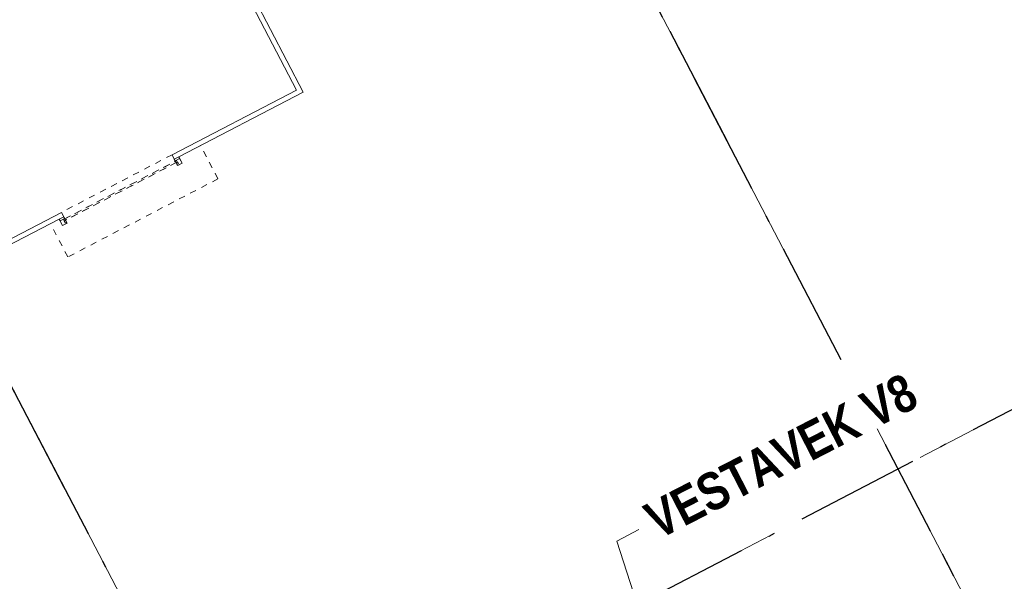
# Model space of a CAD drawing. Header units: metres. Extents: x -535942 to -530626, y -1087729 to -1086275.
# Tile 176 of 247: x -534200 to -534185, y -1086826 to -1086817. Entities that reach past the tile are written whole.
import ezdxf
from ezdxf import colors
from ezdxf.entities.mleader import LeaderData, LeaderLine
from ezdxf.math import Vec2, Vec3

# ---------------------------------------------------------------- set-up
doc = ezdxf.new("R2010")
doc.units = ezdxf.units.M
for name, pattern in [('A_CARA_07', [7, 5, -2]), ('A_CARA_15', [7.6, 5, -1.3, 0, -1.3]), ('B_CARA_12', [2.6, 1, -0.8, 0, -0.8]), ('Čerchovaná 20mm', [3000, 2000, -500, 0, -500]), ('Čerchovaná 3mm', [5, 3, -1, 0, -1])]:
    doc.linetypes.add(name, pattern=pattern)
doc.layers.add('_základy', color=7, linetype='Continuous')
doc.layers.add('AG_kontaminace', color=252, linetype='Continuous')
for name, color, linetype, lineweight in [('AG budovy tence', 240, 'Continuous', 18), ('AG_legenda', 240, 'Continuous', 35), ('CA_DVERE', 7, 'Continuous', 13), ('CA_DVERE_NEVHRA', 3, 'A_CARA_07', 9), ('CA_DVERE_NEVHRA1', 3, 'Čerchovaná 3mm', 13), ('CA_NEVHRA', 3, 'A_CARA_07', 9), ('CA_OSY', 5, 'A_CARA_15', 18), ('CA_POHHRA18', 8, 'Continuous', 18), ('CA_REZY', 1, 'Continuous', 50), ('CA_ZARIZPRED', 8, 'B_CARA_12', 9)]:
    doc.layers.add(name, color=color, linetype=linetype, lineweight=lineweight)
doc.layers.add('AG_Demolice', color=7, linetype='Continuous', lineweight=25, true_color=0xff8000)
doc.layers.add('AG_revizni oblacek', color=111, linetype='Continuous', plot=False)
doc.styles.get("Standard").update_dxf_attribs({"font": 'ARIALN.TTF'})

# ---------------------------------------------------------------- blocks, each defined once
blk = doc.blocks.new('půdorys nový')
at = {"layer": 'CA_OSY', "color": 251, "lineweight": 15}
for p, q in [((241.767, 11.234), (241.767, 87.661)), ((253.767, 11.234), (253.767, 87.661)), ((23.167, 61.706), (318.349, 61.706))]:
    blk.add_line(p, q, dxfattribs=at)
blk = doc.blocks.new('A$Ce8130e3a')
at = {"layer": 'AG_revizni oblacek', "linetype": 'A_CARA_15'}
blk.add_line((0.607, -6.635), (-3.636, 39.77), dxfattribs=at)
blk = doc.blocks.new('A$Cf8a33a96')
at = {"layer": 'AG_revizni oblacek', "linetype": 'Čerchovaná 20mm'}
for p, q in [((212960, -9246), (212960, 67435)), ((224960, -9246), (224960, 67435)), ((-6174, 41480), (290263, 41480))]:
    blk.add_line(p, q, dxfattribs=at)
blk = doc.blocks.new('A$C3fb6d5f6')
at = {"layer": 'AG_revizni oblacek', "linetype": 'Čerchovaná 20mm'}
for p, q in [((12935, -15041), (12935, 7540)), ((24935, -15041), (24935, 7540))]:
    blk.add_line(p, q, dxfattribs=at)
at = {"layer": 'CA_DVERE', "color": 240, "lineweight": 13}
for p, q in [((14935, -11185), (14855, -11185)), ((14855, -11185), (14855, -11300)), ((14935, -11300), (14935, -11185)), ((16935, -11185), (16935, -11300)), ((17015, -11185), (16935, -11185)), ((17015, -11300), (17015, -11185)), ((14855, -11300), (14935, -11300)), ((16935, -11300), (17015, -11300))]:
    blk.add_line(p, q, dxfattribs=at)
at = {"layer": 'CA_DVERE_NEVHRA', "color": 240, "lineweight": 13}
blk.add_line((14935, -11185), (14903, -11185), dxfattribs=at)
at = {"layer": 'CA_DVERE_NEVHRA1', "color": 240, "lineweight": 13}
for p, q in [((14695, -11788), (14695, -11185)), ((16935, -11105), (14935, -11105)), ((17410, -11788), (17410, -11185)), ((17410, -11788), (14695, -11788))]:
    blk.add_line(p, q, dxfattribs=at)
at = {"layer": 'CA_NEVHRA', "color": 240, "lineweight": 13}
blk.add_line((16935, -11185), (16935, -11205), dxfattribs=at)
at = {"layer": 'CA_POHHRA18', "color": 240, "lineweight": 13}
for p, q in [((14855, -11215), (14855, -11185)), ((14855, -11185), (14935, -11185)), ((14935, -11185), (14935, -11215)), ((17015, -11185), (16935, -11185)), ((16935, -11185), (16935, -11215)), ((17015, -11215), (17015, -11185)), ((14935, -11215), (14855, -11215)), ((14855, -11215), (14855, -11300)), ((14855, -11300), (14917, -11300)), ((14935, -11252), (14910, -11252)), ((14910, -11252), (14910, -11277)), ((14910, -11277), (14935, -11277)), ((14917, -11300), (14935, -11291)), ((14935, -11252), (14935, -11215)), ((14935, -11291), (14935, -11277)), ((16935, -11215), (17015, -11215)), ((16935, -11252), (16935, -11215)), ((16935, -11252), (16960, -11252)), ((16935, -11291), (16935, -11277)), ((16960, -11277), (16935, -11277)), ((16953, -11300), (16935, -11291)), ((17015, -11300), (16953, -11300)), ((16960, -11252), (16960, -11277)), ((17015, -11215), (17015, -11300))]:
    blk.add_line(p, q, dxfattribs=at)
at = {"layer": 'CA_REZY', "color": 240, "lineweight": 13}
for p, q in [((19185, -7055), (19185, -11105)), ((19265, -11185), (19265, -7055)), ((14935, -11105), (10935, -11105)), ((11015, -11185), (14855, -11185)), ((14935, -11185), (14935, -11105)), ((19185, -11105), (16935, -11105)), ((16935, -11105), (16935, -11185)), ((17015, -11185), (19265, -11185))]:
    blk.add_line(p, q, dxfattribs=at)
at = {"layer": 'CA_ZARIZPRED', "color": 240, "lineweight": 13}
for p, q in [((14913, -11247), (14913, -11222)), ((14913, -11222), (16957, -11222)), ((16957, -11247), (14913, -11247)), ((14935, -11222), (16935, -11222)), ((14935, -11222), (16935, -11222)), ((14935, -11222), (16935, -11222)), ((14935, -11222), (16935, -11222)), ((14935, -11222), (16935, -11222)), ((14935, -11222), (16935, -11222)), ((14935, -11222), (16935, -11222)), ((14935, -11222), (16935, -11222)), ((14935, -11222), (16935, -11222)), ((14935, -11222), (16935, -11222)), ((14935, -11222), (16935, -11222)), ((14935, -11222), (16935, -11222)), ((14935, -11222), (16935, -11222)), ((14935, -11222), (16935, -11222)), ((14935, -11222), (16935, -11222)), ((14935, -11222), (16935, -11222)), ((14935, -11222), (16935, -11222)), ((14935, -11222), (16935, -11222)), ((14935, -11222), (16935, -11222)), ((14935, -11222), (16935, -11222)), ((16935, -11247), (14935, -11247)), ((16935, -11247), (14935, -11247)), ((16935, -11247), (14935, -11247)), ((16935, -11247), (14935, -11247)), ((16935, -11247), (14935, -11247)), ((16935, -11247), (14935, -11247)), ((16935, -11247), (14935, -11247)), ((16935, -11247), (14935, -11247)), ((16935, -11247), (14935, -11247)), ((16935, -11247), (14935, -11247)), ((16935, -11247), (14935, -11247)), ((16935, -11247), (14935, -11247)), ((16935, -11247), (14935, -11247)), ((16935, -11247), (14935, -11247)), ((16935, -11247), (14935, -11247)), ((16935, -11247), (14935, -11247)), ((16935, -11247), (14935, -11247)), ((16935, -11247), (14935, -11247)), ((16935, -11247), (14935, -11247)), ((16935, -11247), (14935, -11247)), ((16957, -11222), (16957, -11247))]:
    blk.add_line(p, q, dxfattribs=at)

msp = doc.modelspace()

# ---------------------------------------------------------------- hatches: boundary and pattern name
at = {"layer": 'AG_Demolice', "lineweight": -3}
h = msp.add_hatch(dxfattribs=at)
h.set_pattern_fill('ANSI31', color=253, scale=0.3)
h.set_pattern_definition([(72.51345, (0, 0), (-0.9084826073, 0.28620901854), [])])
edge = h.paths.add_edge_path()
edge.add_line((-534348.841, -1086934.302), (-534347.968, -1086936.438))
edge.add_line((-534347.968, -1086936.438), (-534319.478, -1086924.592))
edge.add_line((-534319.478, -1086924.592), (-534274.751, -1086905.167))
edge.add_line((-534274.751, -1086905.167), (-534233.125, -1086875.625))
edge.add_line((-534233.125, -1086875.625), (-534152.599, -1086830.989))
edge.add_line((-534152.599, -1086830.989), (-534105.758, -1086810.767))
edge.add_line((-534105.758, -1086810.767), (-534106.669, -1086808.657))
edge.add_line((-534106.669, -1086808.657), (-534153.614, -1086828.924))
edge.add_line((-534153.614, -1086828.924), (-534203.732, -1086856.704))
edge.add_line((-534203.732, -1086856.704), (-534235.331, -1086874.349))
edge.add_line((-534235.331, -1086874.349), (-534275.887, -1086903.154))
edge.add_line((-534275.887, -1086903.154), (-534320.377, -1086922.476))
edge.add_line((-534320.377, -1086922.476), (-534348.838, -1086934.311))

# ---------------------------------------------------------------- block references
at = {"layer": '_základy', "xscale": 0.001, "yscale": 0.001, "zscale": 0.001, "rotation": 27.51344999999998}
msp.add_blockref('A$Cf8a33a96', (-534366.759, -1086965.005), dxfattribs=at)
at = {"layer": 'AG_kontaminace', "lineweight": -3, "rotation": 22.29023066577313}
msp.add_blockref('A$Ce8130e3a', (-534167.242, -1086861.083), dxfattribs=at)
at = {"layer": 'CA_REZY', "xscale": 0.001, "yscale": 0.001, "zscale": 0.001, "rotation": 27.51344999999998}
msp.add_blockref('A$C3fb6d5f6', (-534218.199, -1086817.227), dxfattribs=at)

# ---------------------------------------------------------------- next in the draw order: leaders
at = {"layer": 'AG_legenda'}
ml = msp.add_multileader_mtext('Standard', dxfattribs=at)
ml.set_content('{\\fArial Narrow|b1|i0|c238|p34;VESTAVEK V8}', color=256)
ml.set_leader_properties(color=256, linetype='Continuous', lineweight=13)
ml.build(insert=Vec2(0, 0))
ml.multileader.update_dxf_attribs({"has_text_frame": 1, "text_left_attachment_type": 2, "text_right_attachment_type": 2, "dogleg_length": 2, "arrow_head_size": 0.5, "scale": 0.2})
ctx = ml.context
ctx.base_point, ctx.scale, ctx.char_height, ctx.arrow_head_size, ctx.landing_gap_size, ctx.plane_origin, ctx.plane_x_axis, ctx.plane_y_axis = Vec3(-534190.561, -1086825.269), 0.2, 0.6, 0.5, 0.2, Vec3(-534100.572, -1086750.015), Vec3(0.88938, 0.457168), Vec3(-0.457168, 0.88938)
ctx.left_attachment, ctx.right_attachment = 2, 2
notes = []
notes.append((ctx, [(1, (1, 1, 0), (-534190.916, -1086825.452), (0.88938, 0.457168), 0.4, [(0, [(-534189.544, -1086829.718)], 0, [])])]))
ctx.mtext.insert, ctx.mtext.text_direction, ctx.mtext.rotation, ctx.mtext.defined_height, ctx.mtext.flow_direction = Vec3(-534190.525, -1086824.902), Vec3(0.88938, 0.457168), 0.474809, 0.454, 5
ctx.mtext.has_bg_fill, ctx.mtext.bg_color, ctx.mtext.bg_scale_factor, ctx.mtext.bg_transparency, ctx.mtext.use_window_bg_color = 1, -1027028792, 1.5, 0, 1
for ctx, leaders in notes:
    for number, flags, end, landing, length, lines in leaders:
        leader = LeaderData()
        leader.index, (leader.has_last_leader_line, leader.has_dogleg_vector, leader.attachment_direction) = number, flags
        leader.last_leader_point, leader.dogleg_vector, leader.dogleg_length = Vec3(end), Vec3(landing), length
        for number, points, colour, breaks in lines:
            line = LeaderLine()
            line.index, line.vertices, line.color, line.breaks = number, Vec3.list(points), colors.encode_raw_color(colour), breaks
            leader.lines.append(line)
        ctx.leaders.append(leader)

# ---------------------------------------------------------------- next in the draw order: block references
at = {"layer": 'AG budovy tence', "rotation": 27.51344999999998}
msp.add_blockref('půdorys nový', (-534382.965, -1086996.251), dxfattribs=at)

doc.saveas('drawing.dxf')
